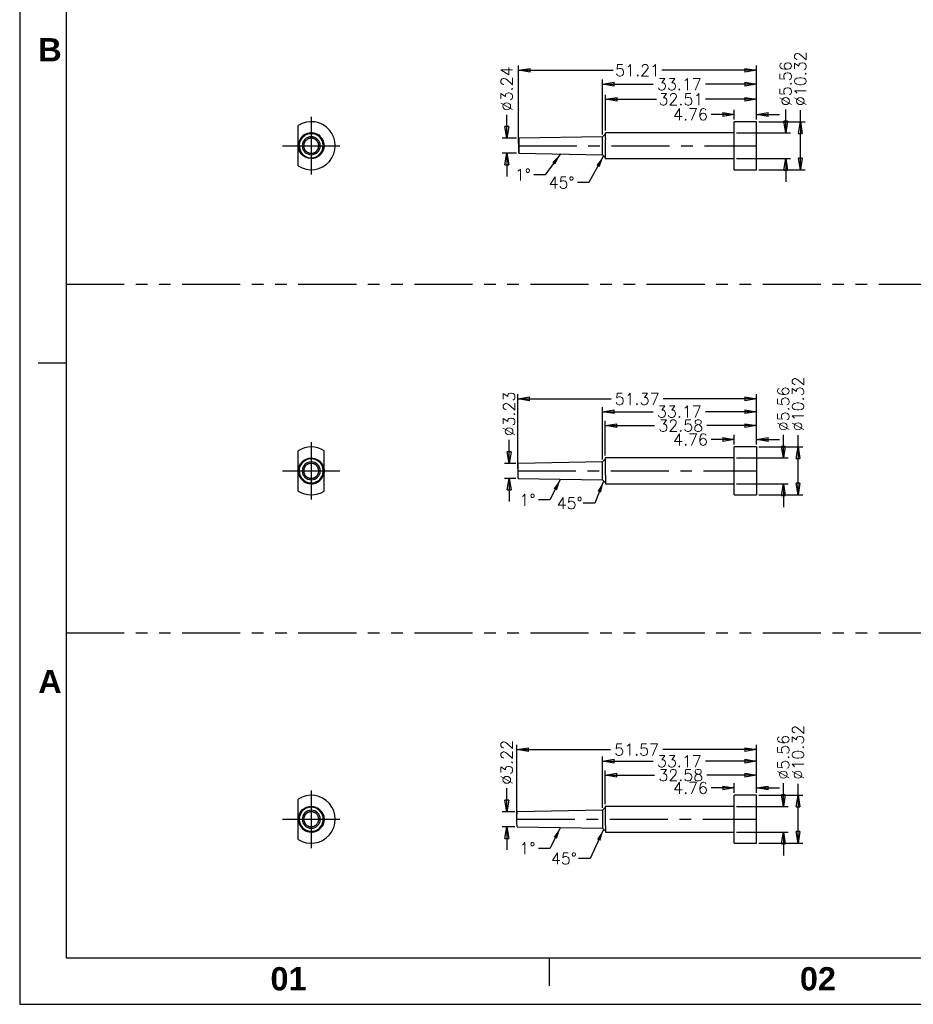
# Model space of a CAD drawing. Extents: x 2651 to 11825, y -3833 to 1075.
# Tile 37 of 256: x 3841 to 4033, y -3833 to -3621. Entities that reach past the tile are written whole.
import ezdxf

# ---------------------------------------------------------------- set-up
doc = ezdxf.new("R2010")
doc.units = 0
doc.header["$LTSCALE"] = 10
doc.linetypes.add('CENTER', pattern=[2, 1.25, -0.25, 0.25, -0.25])
doc.linetypes.add('PHANTOM', pattern=[2.5, 1.25, -0.25, 0.25, -0.25, 0.25, -0.25])
doc.layers.get('0').update_dxf_attribs({"linetype": 'CONTINUOUS'})
doc.layers.get('Defpoints').update_dxf_attribs({"linetype": 'CONTINUOUS'})
for name, color, linetype in [('90', 7, 'CONTINUOUS'), ('91', 7, 'CONTINUOUS'), ('92', 7, 'CONTINUOUS'), ('BOX', 4, 'CONTINUOUS'), ('CEN', 1, 'CENTER'), ('DIM', 3, 'CONTINUOUS'), ('DIVIDE', 5, 'PHANTOM')]:
    doc.layers.add(name, color=color, linetype=linetype)
doc.styles.get("Standard").update_dxf_attribs({"font": 'romans.shx'})
doc.dimstyles.new('1-1', dxfattribs={"dimtxt": 2.5, "dimasz": 2.5, "dimexe": 1, "dimexo": 0.5, "dimtad": 0, "dimrnd": 1.38778e-17, "dimzin": 9, "dimdsep": 46, "dimtxsty": 'Standard', "dimblk": 'CLOSED', "dimcen": 0, "dimclrd": 3, "dimclre": 3, "dimclrt": 3, "dimazin": 2, "dimtfac": 0.75, "dimtofl": 0, "dimtmove": 0, "dimatfit": 3, "dimfxl": 0, "dimtolj": 1, "dimarcsym": 0})

# ---------------------------------------------------------------- blocks, each defined once
blk = doc.blocks.new('_Closed')
at = {"color": 0, "linetype": 'ByBlock', "lineweight": -2}
for p, q in [((-1, 0.167), (0, 0)), ((-1, 0.167), (-1, -0.167)), ((0, 0), (-1, -0.167)), ((0, 0), (-1, 0))]:
    blk.add_line(p, q, dxfattribs=at)
blk = doc.blocks.new('*D387')
at = {"layer": 'Defpoints', "color": 0}
for p in [(3994.57, -3641.78), (3994.57, -3643.36), (3999.33, -3643.36)]:
    blk.add_point(p, dxfattribs=at)
at = {"layer": 'DIM', "color": 3, "lineweight": -2}
for p, q in [((3994.57, -3642.86), (3994.57, -3640.78)), ((3999.33, -3642.86), (3999.33, -3640.78)), ((3992.07, -3641.78), (3989.57, -3641.78)), ((4001.83, -3641.78), (4004.33, -3641.78))]:
    blk.add_line(p, q, dxfattribs=at)
at = {"layer": 'DIM', "color": 3, "lineweight": -2, "xscale": 2.5, "yscale": 2.5, "zscale": 2.5}
blk.add_blockref('_Closed', (3994.57, -3641.78), dxfattribs=at)
at = {"layer": 'DIM', "color": 3, "lineweight": -2, "xscale": 2.5, "yscale": 2.5, "zscale": 2.5, "rotation": 180}
blk.add_blockref('_Closed', (3999.33, -3641.78), dxfattribs=at)
at = {"layer": 'DIM', "color": 3, "insert": (3985.13, -3641.78), "char_height": 2.5, "attachment_point": 5}
blk.add_mtext('\\A1;4.76', dxfattribs=at)
blk = doc.blocks.new('*D388')
at = {"layer": 'Defpoints', "color": 0}
for p in [(3966.82, -3638.53), (3999.33, -3643.36), (3966.82, -3645.74)]:
    blk.add_point(p, dxfattribs=at)
at = {"layer": 'DIM', "color": 3, "lineweight": -2}
for p, q in [((3966.82, -3645.24), (3966.82, -3637.53)), ((3969.32, -3638.53), (3977.81, -3638.53)), ((3996.83, -3638.53), (3988.34, -3638.53)), ((3999.33, -3642.86), (3999.33, -3637.53))]:
    blk.add_line(p, q, dxfattribs=at)
at = {"layer": 'DIM', "color": 3, "lineweight": -2, "xscale": 2.5, "yscale": 2.5, "zscale": 2.5, "rotation": 180}
blk.add_blockref('_Closed', (3966.82, -3638.53), dxfattribs=at)
at = {"layer": 'DIM', "color": 3, "lineweight": -2, "xscale": 2.5, "yscale": 2.5, "zscale": 2.5}
blk.add_blockref('_Closed', (3999.33, -3638.53), dxfattribs=at)
at = {"layer": 'DIM', "color": 3, "insert": (3983.07, -3638.53), "char_height": 2.5, "attachment_point": 5}
blk.add_mtext('\\A1;32.51', dxfattribs=at)
blk = doc.blocks.new('*D389')
at = {"layer": 'Defpoints', "color": 0}
for p in [(3966.16, -3635.28), (3999.33, -3643.36), (3966.16, -3646.59)]:
    blk.add_point(p, dxfattribs=at)
at = {"layer": 'DIM', "color": 3, "lineweight": -2}
for p, q in [((3966.16, -3646.09), (3966.16, -3634.28)), ((3968.66, -3635.28), (3977.12, -3635.28)), ((3996.83, -3635.28), (3988.37, -3635.28)), ((3999.33, -3642.86), (3999.33, -3634.28))]:
    blk.add_line(p, q, dxfattribs=at)
at = {"layer": 'DIM', "color": 3, "lineweight": -2, "xscale": 2.5, "yscale": 2.5, "zscale": 2.5, "rotation": 180}
blk.add_blockref('_Closed', (3966.16, -3635.28), dxfattribs=at)
at = {"layer": 'DIM', "color": 3, "lineweight": -2, "xscale": 2.5, "yscale": 2.5, "zscale": 2.5}
blk.add_blockref('_Closed', (3999.33, -3635.28), dxfattribs=at)
at = {"layer": 'DIM', "color": 3, "insert": (3982.74, -3635.28), "char_height": 2.5, "attachment_point": 5}
blk.add_mtext('\\A1;33.17', dxfattribs=at)
blk = doc.blocks.new('*D390')
at = {"layer": 'Defpoints', "color": 0}
for p in [(3948.12, -3632.28), (3999.33, -3643.36), (3948.12, -3648.52)]:
    blk.add_point(p, dxfattribs=at)
at = {"layer": 'DIM', "color": 3, "lineweight": -2}
for p, q in [((3948.12, -3648.02), (3948.12, -3631.28)), ((3950.62, -3632.28), (3968.46, -3632.28)), ((3996.83, -3632.28), (3978.99, -3632.28)), ((3999.33, -3642.86), (3999.33, -3631.28))]:
    blk.add_line(p, q, dxfattribs=at)
at = {"layer": 'DIM', "color": 3, "lineweight": -2, "xscale": 2.5, "yscale": 2.5, "zscale": 2.5, "rotation": 180}
blk.add_blockref('_Closed', (3948.12, -3632.28), dxfattribs=at)
at = {"layer": 'DIM', "color": 3, "lineweight": -2, "xscale": 2.5, "yscale": 2.5, "zscale": 2.5}
blk.add_blockref('_Closed', (3999.33, -3632.28), dxfattribs=at)
at = {"layer": 'DIM', "color": 3, "insert": (3973.73, -3632.28), "char_height": 2.5, "attachment_point": 5}
blk.add_mtext('\\A1;51.21', dxfattribs=at)
blk = doc.blocks.new('*D391')
at = {"layer": 'Defpoints', "color": 0}
for p in [(3948.17, -3646.9), (3945.57, -3650.14), (3948.17, -3650.14)]:
    blk.add_point(p, dxfattribs=at)
at = {"layer": 'DIM', "color": 3, "lineweight": -2}
for p, q in [((3945.57, -3644.4), (3945.57, -3641.9)), ((3947.67, -3646.9), (3944.57, -3646.9)), ((3947.67, -3650.14), (3944.57, -3650.14)), ((3945.57, -3652.64), (3945.57, -3655.14))]:
    blk.add_line(p, q, dxfattribs=at)
at = {"layer": 'DIM', "color": 3, "lineweight": -2, "xscale": 2.5, "yscale": 2.5, "zscale": 2.5}
for p, rotation in [((3945.57, -3646.9), 270), ((3945.57, -3650.14), 90)]:
    blk.add_blockref('_Closed', p, dxfattribs=dict(at, rotation=rotation))
at = {"layer": 'DIM', "color": 3, "insert": (3945.57, -3636.28), "char_height": 2.5, "attachment_point": 5, "rotation": 90}
blk.add_mtext('\\A1;%%c3.24', dxfattribs=at)
blk = doc.blocks.new('*D392')
at = {"layer": 'Defpoints', "color": 0}
for p in [(3994.57, -3645.74), (3994.57, -3651.3), (4005.63, -3651.3)]:
    blk.add_point(p, dxfattribs=at)
at = {"layer": 'DIM', "color": 3, "lineweight": -2}
for p, q in [((4005.63, -3643.24), (4005.63, -3640.74)), ((3995.07, -3645.74), (4006.63, -3645.74)), ((3995.07, -3651.3), (4006.63, -3651.3)), ((4005.63, -3653.8), (4005.63, -3656.3))]:
    blk.add_line(p, q, dxfattribs=at)
at = {"layer": 'DIM', "color": 3, "lineweight": -2, "xscale": 2.5, "yscale": 2.5, "zscale": 2.5}
for p, rotation in [((4005.63, -3645.74), 270), ((4005.63, -3651.3), 90)]:
    blk.add_blockref('_Closed', p, dxfattribs=dict(at, rotation=rotation))
at = {"layer": 'DIM', "color": 3, "insert": (4005.63, -3635.17), "char_height": 2.5, "attachment_point": 5, "rotation": 90}
blk.add_mtext('\\A1;%%c5.56', dxfattribs=at)
blk = doc.blocks.new('*D393')
at = {"layer": 'Defpoints', "color": 0}
for p in [(3999.33, -3643.36), (3999.33, -3653.68), (4008.79, -3653.68)]:
    blk.add_point(p, dxfattribs=at)
at = {"layer": 'DIM', "color": 3, "lineweight": -2}
for p, q in [((4008.79, -3643.36), (4008.79, -3640.86)), ((3999.83, -3643.36), (4009.79, -3643.36)), ((4008.79, -3651.18), (4008.79, -3645.86)), ((3999.83, -3653.68), (4009.79, -3653.68))]:
    blk.add_line(p, q, dxfattribs=at)
at = {"layer": 'DIM', "color": 3, "lineweight": -2, "xscale": 2.5, "yscale": 2.5, "zscale": 2.5}
for p, rotation in [((4008.79, -3643.36), 90), ((4008.79, -3653.68), 270)]:
    blk.add_blockref('_Closed', p, dxfattribs=dict(at, rotation=rotation))
at = {"layer": 'DIM', "color": 3, "insert": (4008.79, -3634.1), "char_height": 2.5, "attachment_point": 5, "rotation": 90}
blk.add_mtext('\\A1;%%c10.32', dxfattribs=at)
blk = doc.blocks.new('*D394')
at = {"layer": 'Defpoints', "color": 0}
for p in [(3994.57, -3711.78), (3994.57, -3713.36), (3999.33, -3713.36)]:
    blk.add_point(p, dxfattribs=at)
at = {"layer": 'DIM', "color": 3, "lineweight": -2}
for p, q in [((3994.57, -3712.86), (3994.57, -3710.78)), ((3999.33, -3712.86), (3999.33, -3710.78)), ((3992.07, -3711.78), (3989.57, -3711.78)), ((4001.83, -3711.78), (4004.33, -3711.78))]:
    blk.add_line(p, q, dxfattribs=at)
at = {"layer": 'DIM', "color": 3, "lineweight": -2, "xscale": 2.5, "yscale": 2.5, "zscale": 2.5}
blk.add_blockref('_Closed', (3994.57, -3711.78), dxfattribs=at)
at = {"layer": 'DIM', "color": 3, "lineweight": -2, "xscale": 2.5, "yscale": 2.5, "zscale": 2.5, "rotation": 180}
blk.add_blockref('_Closed', (3999.33, -3711.78), dxfattribs=at)
at = {"layer": 'DIM', "color": 3, "insert": (3985.13, -3711.78), "char_height": 2.5, "attachment_point": 5}
blk.add_mtext('\\A1;4.76', dxfattribs=at)
blk = doc.blocks.new('*D395')
at = {"layer": 'Defpoints', "color": 0}
for p in [(3966.75, -3708.78), (3999.33, -3713.36), (3966.75, -3715.74)]:
    blk.add_point(p, dxfattribs=at)
at = {"layer": 'DIM', "color": 3, "lineweight": -2}
for p, q in [((3966.75, -3715.24), (3966.75, -3707.78)), ((3969.25, -3708.78), (3977.41, -3708.78)), ((3996.83, -3708.78), (3988.66, -3708.78)), ((3999.33, -3712.86), (3999.33, -3707.78))]:
    blk.add_line(p, q, dxfattribs=at)
at = {"layer": 'DIM', "color": 3, "lineweight": -2, "xscale": 2.5, "yscale": 2.5, "zscale": 2.5, "rotation": 180}
blk.add_blockref('_Closed', (3966.75, -3708.78), dxfattribs=at)
at = {"layer": 'DIM', "color": 3, "lineweight": -2, "xscale": 2.5, "yscale": 2.5, "zscale": 2.5}
blk.add_blockref('_Closed', (3999.33, -3708.78), dxfattribs=at)
at = {"layer": 'DIM', "color": 3, "insert": (3983.04, -3708.78), "char_height": 2.5, "attachment_point": 5}
blk.add_mtext('\\A1;32.58', dxfattribs=at)
blk = doc.blocks.new('*D396')
at = {"layer": 'Defpoints', "color": 0}
for p in [(3966.16, -3705.78), (3999.33, -3713.36), (3966.16, -3716.59)]:
    blk.add_point(p, dxfattribs=at)
at = {"layer": 'DIM', "color": 3, "lineweight": -2}
for p, q in [((3966.16, -3716.09), (3966.16, -3704.78)), ((3999.33, -3712.86), (3999.33, -3704.78)), ((3968.66, -3705.78), (3977.12, -3705.78)), ((3996.83, -3705.78), (3988.37, -3705.78))]:
    blk.add_line(p, q, dxfattribs=at)
at = {"layer": 'DIM', "color": 3, "lineweight": -2, "xscale": 2.5, "yscale": 2.5, "zscale": 2.5, "rotation": 180}
blk.add_blockref('_Closed', (3966.16, -3705.78), dxfattribs=at)
at = {"layer": 'DIM', "color": 3, "lineweight": -2, "xscale": 2.5, "yscale": 2.5, "zscale": 2.5}
blk.add_blockref('_Closed', (3999.33, -3705.78), dxfattribs=at)
at = {"layer": 'DIM', "color": 3, "insert": (3982.74, -3705.78), "char_height": 2.5, "attachment_point": 5}
blk.add_mtext('\\A1;33.17', dxfattribs=at)
blk = doc.blocks.new('*D397')
at = {"layer": 'Defpoints', "color": 0}
for p in [(3947.95, -3703.03), (3999.33, -3713.36), (3947.95, -3718.52)]:
    blk.add_point(p, dxfattribs=at)
at = {"layer": 'DIM', "color": 3, "lineweight": -2}
for p, q in [((3947.95, -3718.02), (3947.95, -3702.03)), ((3950.45, -3703.03), (3968.02, -3703.03)), ((3996.83, -3703.03), (3979.27, -3703.03)), ((3999.33, -3712.86), (3999.33, -3702.03))]:
    blk.add_line(p, q, dxfattribs=at)
at = {"layer": 'DIM', "color": 3, "lineweight": -2, "xscale": 2.5, "yscale": 2.5, "zscale": 2.5, "rotation": 180}
blk.add_blockref('_Closed', (3947.95, -3703.03), dxfattribs=at)
at = {"layer": 'DIM', "color": 3, "lineweight": -2, "xscale": 2.5, "yscale": 2.5, "zscale": 2.5}
blk.add_blockref('_Closed', (3999.33, -3703.03), dxfattribs=at)
at = {"layer": 'DIM', "color": 3, "insert": (3973.64, -3703.03), "char_height": 2.5, "attachment_point": 5}
blk.add_mtext('\\A1;51.37', dxfattribs=at)
blk = doc.blocks.new('*D398')
at = {"layer": 'Defpoints', "color": 0}
for p in [(3948, -3716.9), (3946.07, -3720.13), (3948, -3720.13)]:
    blk.add_point(p, dxfattribs=at)
at = {"layer": 'DIM', "color": 3, "lineweight": -2}
for p, q in [((3946.07, -3714.4), (3946.07, -3711.84)), ((3947.5, -3716.9), (3945.07, -3716.9)), ((3947.5, -3720.13), (3945.07, -3720.13)), ((3946.07, -3722.63), (3946.07, -3725.13))]:
    blk.add_line(p, q, dxfattribs=at)
at = {"layer": 'DIM', "color": 3, "lineweight": -2, "xscale": 2.5, "yscale": 2.5, "zscale": 2.5}
for p, rotation in [((3946.07, -3716.9), 270), ((3946.07, -3720.13), 90)]:
    blk.add_blockref('_Closed', p, dxfattribs=dict(at, rotation=rotation))
at = {"layer": 'DIM', "color": 3, "insert": (3946.07, -3706.28), "char_height": 2.5, "attachment_point": 5, "rotation": 90}
blk.add_mtext('\\A1;%%c3.23', dxfattribs=at)
blk = doc.blocks.new('*D399')
at = {"layer": 'Defpoints', "color": 0}
for p in [(3994.57, -3715.74), (3994.57, -3721.3), (4005.13, -3721.3)]:
    blk.add_point(p, dxfattribs=at)
at = {"layer": 'DIM', "color": 3, "lineweight": -2}
for p, q in [((4005.13, -3713.24), (4005.13, -3710.74)), ((3995.07, -3715.74), (4006.13, -3715.74)), ((3995.07, -3721.3), (4006.13, -3721.3)), ((4005.13, -3723.8), (4005.13, -3726.3))]:
    blk.add_line(p, q, dxfattribs=at)
at = {"layer": 'DIM', "color": 3, "lineweight": -2, "xscale": 2.5, "yscale": 2.5, "zscale": 2.5}
for p, rotation in [((4005.13, -3715.74), 270), ((4005.13, -3721.3), 90)]:
    blk.add_blockref('_Closed', p, dxfattribs=dict(at, rotation=rotation))
at = {"layer": 'DIM', "color": 3, "insert": (4005.13, -3705.17), "char_height": 2.5, "attachment_point": 5, "rotation": 90}
blk.add_mtext('\\A1;%%c5.56', dxfattribs=at)
blk = doc.blocks.new('*D400')
at = {"layer": 'Defpoints', "color": 0}
for p in [(3999.33, -3713.36), (3999.33, -3723.68), (4008.29, -3723.68)]:
    blk.add_point(p, dxfattribs=at)
at = {"layer": 'DIM', "color": 3, "lineweight": -2}
for p, q in [((4008.29, -3713.36), (4008.29, -3710.86)), ((3999.83, -3713.36), (4009.29, -3713.36)), ((4008.29, -3721.18), (4008.29, -3715.86)), ((3999.83, -3723.68), (4009.29, -3723.68))]:
    blk.add_line(p, q, dxfattribs=at)
at = {"layer": 'DIM', "color": 3, "lineweight": -2, "xscale": 2.5, "yscale": 2.5, "zscale": 2.5}
for p, rotation in [((4008.29, -3713.36), 90), ((4008.29, -3723.68), 270)]:
    blk.add_blockref('_Closed', p, dxfattribs=dict(at, rotation=rotation))
at = {"layer": 'DIM', "color": 3, "insert": (4008.29, -3704.1), "char_height": 2.5, "attachment_point": 5, "rotation": 90}
blk.add_mtext('\\A1;%%c10.32', dxfattribs=at)
blk = doc.blocks.new('*D401')
at = {"layer": 'Defpoints', "color": 0}
for p in [(3994.57, -3786.78), (3994.57, -3788.36), (3999.33, -3788.36)]:
    blk.add_point(p, dxfattribs=at)
at = {"layer": 'DIM', "color": 3, "lineweight": -2}
for p, q in [((3994.57, -3787.86), (3994.57, -3785.78)), ((3999.33, -3787.86), (3999.33, -3785.78)), ((3992.07, -3786.78), (3989.57, -3786.78)), ((4001.83, -3786.78), (4004.33, -3786.78))]:
    blk.add_line(p, q, dxfattribs=at)
at = {"layer": 'DIM', "color": 3, "lineweight": -2, "xscale": 2.5, "yscale": 2.5, "zscale": 2.5}
blk.add_blockref('_Closed', (3994.57, -3786.78), dxfattribs=at)
at = {"layer": 'DIM', "color": 3, "lineweight": -2, "xscale": 2.5, "yscale": 2.5, "zscale": 2.5, "rotation": 180}
blk.add_blockref('_Closed', (3999.33, -3786.78), dxfattribs=at)
at = {"layer": 'DIM', "color": 3, "insert": (3985.13, -3786.78), "char_height": 2.5, "attachment_point": 5}
blk.add_mtext('\\A1;4.76', dxfattribs=at)
blk = doc.blocks.new('*D402')
at = {"layer": 'Defpoints', "color": 0}
for p in [(3966.75, -3784.03), (3999.33, -3788.36), (3966.75, -3790.74)]:
    blk.add_point(p, dxfattribs=at)
at = {"layer": 'DIM', "color": 3, "lineweight": -2}
for p, q in [((3966.75, -3790.24), (3966.75, -3783.03)), ((3999.33, -3787.86), (3999.33, -3783.03)), ((3969.25, -3784.03), (3977.41, -3784.03)), ((3996.83, -3784.03), (3988.66, -3784.03))]:
    blk.add_line(p, q, dxfattribs=at)
at = {"layer": 'DIM', "color": 3, "lineweight": -2, "xscale": 2.5, "yscale": 2.5, "zscale": 2.5, "rotation": 180}
blk.add_blockref('_Closed', (3966.75, -3784.03), dxfattribs=at)
at = {"layer": 'DIM', "color": 3, "lineweight": -2, "xscale": 2.5, "yscale": 2.5, "zscale": 2.5}
blk.add_blockref('_Closed', (3999.33, -3784.03), dxfattribs=at)
at = {"layer": 'DIM', "color": 3, "insert": (3983.04, -3784.03), "char_height": 2.5, "attachment_point": 5}
blk.add_mtext('\\A1;32.58', dxfattribs=at)
blk = doc.blocks.new('*D403')
at = {"layer": 'Defpoints', "color": 0}
for p in [(3966.16, -3781.03), (3999.33, -3788.36), (3966.16, -3791.59)]:
    blk.add_point(p, dxfattribs=at)
at = {"layer": 'DIM', "color": 3, "lineweight": -2}
for p, q in [((3966.16, -3791.09), (3966.16, -3780.03)), ((3968.66, -3781.03), (3977.12, -3781.03)), ((3996.83, -3781.03), (3988.37, -3781.03)), ((3999.33, -3787.86), (3999.33, -3780.03))]:
    blk.add_line(p, q, dxfattribs=at)
at = {"layer": 'DIM', "color": 3, "lineweight": -2, "xscale": 2.5, "yscale": 2.5, "zscale": 2.5, "rotation": 180}
blk.add_blockref('_Closed', (3966.16, -3781.03), dxfattribs=at)
at = {"layer": 'DIM', "color": 3, "lineweight": -2, "xscale": 2.5, "yscale": 2.5, "zscale": 2.5}
blk.add_blockref('_Closed', (3999.33, -3781.03), dxfattribs=at)
at = {"layer": 'DIM', "color": 3, "insert": (3982.74, -3781.03), "char_height": 2.5, "attachment_point": 5}
blk.add_mtext('\\A1;33.17', dxfattribs=at)
blk = doc.blocks.new('*D404')
at = {"layer": 'Defpoints', "color": 0}
for p in [(3947.76, -3778.53), (3999.33, -3788.36), (3947.76, -3793.52)]:
    blk.add_point(p, dxfattribs=at)
at = {"layer": 'DIM', "color": 3, "lineweight": -2}
for p, q in [((3947.76, -3793.02), (3947.76, -3777.53)), ((3950.26, -3778.53), (3967.92, -3778.53)), ((3996.83, -3778.53), (3979.17, -3778.53)), ((3999.33, -3787.86), (3999.33, -3777.53))]:
    blk.add_line(p, q, dxfattribs=at)
at = {"layer": 'DIM', "color": 3, "lineweight": -2, "xscale": 2.5, "yscale": 2.5, "zscale": 2.5, "rotation": 180}
blk.add_blockref('_Closed', (3947.76, -3778.53), dxfattribs=at)
at = {"layer": 'DIM', "color": 3, "lineweight": -2, "xscale": 2.5, "yscale": 2.5, "zscale": 2.5}
blk.add_blockref('_Closed', (3999.33, -3778.53), dxfattribs=at)
at = {"layer": 'DIM', "color": 3, "insert": (3973.54, -3778.53), "char_height": 2.5, "attachment_point": 5}
blk.add_mtext('\\A1;51.57', dxfattribs=at)
blk = doc.blocks.new('*D405')
at = {"layer": 'Defpoints', "color": 0}
for p in [(3947.8, -3791.91), (3945.57, -3795.13), (3947.8, -3795.13)]:
    blk.add_point(p, dxfattribs=at)
at = {"layer": 'DIM', "color": 3, "lineweight": -2}
for p, q in [((3945.57, -3789.41), (3945.57, -3786.84)), ((3947.3, -3791.91), (3944.57, -3791.91)), ((3947.3, -3795.13), (3944.57, -3795.13)), ((3945.57, -3797.63), (3945.57, -3800.13))]:
    blk.add_line(p, q, dxfattribs=at)
at = {"layer": 'DIM', "color": 3, "lineweight": -2, "xscale": 2.5, "yscale": 2.5, "zscale": 2.5}
for p, rotation in [((3945.57, -3791.91), 270), ((3945.57, -3795.13), 90)]:
    blk.add_blockref('_Closed', p, dxfattribs=dict(at, rotation=rotation))
at = {"layer": 'DIM', "color": 3, "insert": (3945.57, -3781.28), "char_height": 2.5, "attachment_point": 5, "rotation": 90}
blk.add_mtext('\\A1;%%c3.22', dxfattribs=at)
blk = doc.blocks.new('*D406')
at = {"layer": 'Defpoints', "color": 0}
for p in [(3994.57, -3790.74), (3994.57, -3796.3), (4005.13, -3796.3)]:
    blk.add_point(p, dxfattribs=at)
at = {"layer": 'DIM', "color": 3, "lineweight": -2}
for p, q in [((4005.13, -3788.24), (4005.13, -3785.74)), ((3995.07, -3790.74), (4006.13, -3790.74)), ((3995.07, -3796.3), (4006.13, -3796.3)), ((4005.13, -3798.8), (4005.13, -3801.3))]:
    blk.add_line(p, q, dxfattribs=at)
at = {"layer": 'DIM', "color": 3, "lineweight": -2, "xscale": 2.5, "yscale": 2.5, "zscale": 2.5}
for p, rotation in [((4005.13, -3790.74), 270), ((4005.13, -3796.3), 90)]:
    blk.add_blockref('_Closed', p, dxfattribs=dict(at, rotation=rotation))
at = {"layer": 'DIM', "color": 3, "insert": (4005.13, -3780.17), "char_height": 2.5, "attachment_point": 5, "rotation": 90}
blk.add_mtext('\\A1;%%c5.56', dxfattribs=at)
blk = doc.blocks.new('*D407')
at = {"layer": 'Defpoints', "color": 0}
for p in [(3999.33, -3788.36), (3999.33, -3798.68), (4008.29, -3798.68)]:
    blk.add_point(p, dxfattribs=at)
at = {"layer": 'DIM', "color": 3, "lineweight": -2}
for p, q in [((4008.29, -3788.36), (4008.29, -3785.86)), ((3999.83, -3788.36), (4009.29, -3788.36)), ((4008.29, -3796.18), (4008.29, -3790.86)), ((3999.83, -3798.68), (4009.29, -3798.68))]:
    blk.add_line(p, q, dxfattribs=at)
at = {"layer": 'DIM', "color": 3, "lineweight": -2, "xscale": 2.5, "yscale": 2.5, "zscale": 2.5}
for p, rotation in [((4008.29, -3788.36), 90), ((4008.29, -3798.68), 270)]:
    blk.add_blockref('_Closed', p, dxfattribs=dict(at, rotation=rotation))
at = {"layer": 'DIM', "color": 3, "insert": (4008.29, -3779.1), "char_height": 2.5, "attachment_point": 5, "rotation": 90}
blk.add_mtext('\\A1;%%c10.32', dxfattribs=at)
blk = doc.blocks.new('dg')
at = {"color": 4}
for p, q in [((10, 138), (4, 138)), ((114, 10), (114, 4))]:
    blk.add_line(p, q, dxfattribs=at)
at = {"layer": 'BOX', "color": 3}
for points in [[(0, 0), (1140, 0), (1140, 820), (0, 820)], [(10, 10), (1130, 10), (1130, 810), (10, 810)]]:
    blk.add_lwpolyline(points, close=True, dxfattribs=at)
at = {"color": 4, "char_height": 5, "attachment_point": 1}
for s, width, insert in [('{\\fArial|b1|i0|c0|p34;\\C6;B}', 6, (4, 208)), ('{\\fArial|b1|i0|c0|p34;\\C6;A}', 6, (4, 72)), ('{\\fArial|b1|i0|c0|p34;\\C6;01}', 8, (54, 8)), ('{\\fArial|b1|i0|c0|p34;\\C6;02}', 8, (168, 8))]:
    blk.add_mtext_dynamic_manual_height_columns(s, width=width, gutter_width=12.5, heights=[0], dxfattribs=dict(at, insert=insert))

msp = doc.modelspace()

# ---------------------------------------------------------------- linework, layer by layer
at = {"layer": '90', "color": 7, "linetype": 'Continuous'}
for p, q in [((3994.569, -3653.678), (3994.569, -3643.358)), ((3999.329, -3643.358), (3994.569, -3643.358)), ((3999.329, -3653.678), (3999.329, -3643.358)), ((3900.684, -3648.518), (3900.684, -3644.171)), ((3966.817, -3646.973), (3966.817, -3645.738)), ((3994.569, -3645.738), (3966.817, -3645.738)), ((3966.158, -3646.586), (3948.166, -3646.9)), ((3966.817, -3645.927), (3966.158, -3646.586)), ((3966.158, -3650.45), (3966.158, -3646.586)), ((3900.684, -3652.865), (3900.684, -3648.518)), ((3948.166, -3650.136), (3966.158, -3650.45)), ((3966.158, -3650.45), (3966.751, -3651.042)), ((3966.75, -3651.298), (3994.569, -3651.298)), ((3994.569, -3653.678), (3999.329, -3653.678))]:
    msp.add_line(p, q, dxfattribs=at)
at = {"layer": '90', "color": 253, "linetype": 'Continuous'}
for p, q in [((3905.79, -3647.378), (3905.982, -3647.34)), ((3905.88, -3647.583), (3906.057, -3647.515)), ((3900.873, -3648.543), (3900.684, -3648.545)), ((3900.881, -3648.314), (3900.689, -3648.35))]:
    msp.add_line(p, q, dxfattribs=at)
at = {"layer": '90', "color": 7, "linetype": 'Continuous', "extrusion": (0, 0, -1)}
msp.add_circle((-3903.464, -3648.518), 1.932, dxfattribs=at)
at = {"layer": '90', "color": 7, "linetype": 'Continuous'}
for radius, start, end in [(5.16, 237.40075, 122.59925), (2.78, 108.19065, 167.89157), (2.78, 33.77358, 93.53958), (2.591, 180.54815, 21.1535), (2.591, 26.111, 175.47763), (2.591, 21.1535, 26.111), (2.591, 175.47763, 180.54815)]:
    msp.add_arc((3903.464, -3648.518), radius, start, end, dxfattribs=at)
at = {"layer": '90', "color": 253, "linetype": 'Continuous'}
msp.add_arc((3895.64, -3607.755), 38.752, 280.34101, 281.38922, dxfattribs=at)
at = {"layer": '90', "color": 7, "linetype": 'Continuous'}
for points in [[(3902.596, -3645.877), (3902.82, -3645.803), (3903.057, -3645.758), (3903.292, -3645.743)], [(3900.689, -3648.35), (3900.698, -3648.211), (3900.716, -3648.074), (3900.746, -3647.935)], [(3905.775, -3646.973), (3905.854, -3647.091), (3905.922, -3647.212), (3905.982, -3647.34)], [(3966.817, -3646.973), (3966.817, -3647.091), (3966.784, -3647.212), (3966.764, -3647.34)]]:
    msp.add_open_spline(points, degree=3, dxfattribs=at)
for points, knots in [([(3906.057, -3647.515), (3906.352, -3648.278), (3906.29, -3649.155), (3905.499, -3650.58), (3904.779, -3651.097), (3903.195, -3651.4), (3902.334, -3651.185), (3901.074, -3650.154), (3900.692, -3649.363), (3900.684, -3648.545)], [0, 0, 0, 0, 0.25, 0.25, 0.5, 0.5, 0.75, 0.75, 1, 1, 1, 1]), ([(3905.982, -3647.34), (3905.99, -3647.357), (3905.998, -3647.374), (3906.006, -3647.391), (3906.013, -3647.408), (3906.021, -3647.426), (3906.028, -3647.443), (3906.038, -3647.467), (3906.047, -3647.491), (3906.057, -3647.515)], [0, 0, 0, 0, 0.2981988, 0.2981988, 0.2981988, 0.5964051, 0.5964051, 0.5964051, 1, 1, 1, 1]), ([(3966.751, -3647.515), (3966.751, -3648.278), (3966.751, -3649.155), (3966.751, -3650.58), (3966.751, -3651.097), (3966.75, -3651.282), (3966.751, -3651.302), (3966.75, -3651.294)], [0, 0, 0, 0, 0.4507333, 0.4507333, 0.9014666, 0.9014666, 1, 1, 1, 1]), ([(3966.764, -3647.34), (3966.762, -3647.357), (3966.759, -3647.374), (3966.758, -3647.391), (3966.756, -3647.408), (3966.754, -3647.426), (3966.753, -3647.443), (3966.752, -3647.467), (3966.751, -3647.491), (3966.751, -3647.515)], [0, 0, 0, 0, 0.2981988, 0.2981988, 0.2981988, 0.5964051, 0.5964051, 0.5964051, 1, 1, 1, 1]), ([(3900.684, -3648.545), (3900.684, -3648.525), (3900.684, -3648.506), (3900.684, -3648.486), (3900.684, -3648.467), (3900.685, -3648.447), (3900.686, -3648.428), (3900.686, -3648.402), (3900.688, -3648.376), (3900.689, -3648.35)], [0, 0, 0, 0, 0.2997115, 0.2997115, 0.2997115, 0.5994173, 0.5994173, 0.5994173, 1, 1, 1, 1])]:
    msp.add_open_spline(points, degree=3, knots=knots, dxfattribs=at)
at = {"layer": '90', "color": 253, "linetype": 'Continuous'}
for points, knots in [([(3900.881, -3648.314), (3900.874, -3648.275), (3900.865, -3648.236), (3900.848, -3648.178), (3900.842, -3648.159), (3900.833, -3648.131), (3900.829, -3648.121), (3900.822, -3648.102), (3900.805, -3648.055), (3900.778, -3647.996), (3900.753, -3647.948), (3900.746, -3647.935)], [0, 0, 0, 0, 0.2966407, 0.2966407, 0.4449611, 0.4449611, 0.5191213, 0.5191213, 0.5932815, 0.8899222, 1, 1, 1, 1]), ([(3905.775, -3646.973), (3905.773, -3646.988), (3905.768, -3647.043), (3905.765, -3647.098), (3905.766, -3647.158), (3905.767, -3647.178), (3905.768, -3647.209), (3905.769, -3647.219), (3905.771, -3647.239), (3905.775, -3647.289), (3905.783, -3647.339), (3905.79, -3647.378)], [0, 0, 0, 0, 0.1142174, 0.4094783, 0.4094783, 0.5571087, 0.5571087, 0.6309239, 0.6309239, 0.7047391, 1, 1, 1, 1])]:
    msp.add_open_spline(points, degree=3, knots=knots, dxfattribs=at)
at = {"layer": '90', "color": 7, "linetype": 'Continuous'}
for points in [[(3903.464, -3646.9), (3900.232, -3646.902), (3900.232, -3650.134), (3903.464, -3650.136)], [(3948.166, -3646.9), (3948.082, -3646.902), (3948.082, -3650.134), (3948.166, -3650.136)]]:
    msp.add_rational_spline(points, [1, 0.333638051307, 0.333638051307, 1], degree=3, dxfattribs=at)
for points in [[(3903.464, -3650.136), (3904.412, -3650.136), (3905.082, -3649.466), (3905.082, -3648.518), (3905.082, -3647.57), (3904.412, -3646.9), (3903.464, -3646.9)], [(3948.166, -3650.136), (3948.191, -3650.136), (3948.209, -3649.466), (3948.209, -3648.518), (3948.209, -3647.57), (3948.191, -3646.9), (3948.166, -3646.9)]]:
    msp.add_rational_spline(points, [1, 0.804630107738, 0.804630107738, 1, 0.804630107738, 0.804630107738, 1], degree=3, knots=[0, 0, 0, 0, 0.5, 0.5, 0.5, 1, 1, 1, 1], dxfattribs=at)
at = {"layer": '91', "color": 7, "linetype": 'Continuous'}
for p, q in [((3994.569, -3714.171), (3994.569, -3713.358)), ((3999.329, -3713.358), (3994.569, -3713.358)), ((3999.329, -3713.358), (3999.329, -3714.171)), ((3900.684, -3718.518), (3900.684, -3714.171)), ((3906.244, -3718.518), (3906.244, -3714.171)), ((3994.569, -3715.738), (3966.75, -3715.738)), ((3994.569, -3718.518), (3994.569, -3714.171)), ((3999.329, -3714.171), (3999.329, -3722.865)), ((3966.158, -3716.586), (3947.997, -3716.903)), ((3966.75, -3715.994), (3966.158, -3716.586)), ((3966.158, -3720.45), (3966.158, -3716.586)), ((3900.684, -3722.865), (3900.684, -3718.518)), ((3906.244, -3722.865), (3906.244, -3718.518)), ((3966.817, -3719.704), (3966.817, -3721.298)), ((3994.569, -3722.865), (3994.569, -3718.518)), ((3947.997, -3720.133), (3966.158, -3720.45)), ((3966.158, -3720.45), (3966.817, -3721.109)), ((3966.817, -3721.298), (3994.569, -3721.298)), ((3994.569, -3723.678), (3994.569, -3722.865)), ((3994.569, -3723.678), (3999.329, -3723.678)), ((3999.329, -3722.865), (3999.329, -3723.678))]:
    msp.add_line(p, q, dxfattribs=at)
at = {"layer": '91', "color": 253, "linetype": 'Continuous'}
for p, q in [((3900.908, -3718.943), (3900.722, -3718.974)), ((3900.957, -3719.172), (3900.761, -3719.169)), ((3905.933, -3719.305), (3906.128, -3719.313)), ((3905.992, -3719.083), (3906.177, -3719.125))]:
    msp.add_line(p, q, dxfattribs=at)
at = {"layer": '91', "color": 7, "linetype": 'Continuous', "extrusion": (0, 0, -1)}
msp.add_circle((-3903.464, -3718.518), 1.932, dxfattribs=at)
at = {"layer": '91', "color": 7, "linetype": 'Continuous'}
for radius, start, end in [(5.16, 57.40075, 122.59925), (2.591, 347.39715, 189.43249), (2.78, 202.1283, 334.73736), (2.591, 189.43249, 194.62178), (2.591, 194.62178, 342.31924), (2.591, 342.31924, 347.39715), (5.16, 237.40075, 302.59925)]:
    msp.add_arc((3903.464, -3718.518), radius, start, end, dxfattribs=at)
for points, knots in [([(3900.722, -3718.974), (3900.587, -3718.161), (3900.83, -3717.308), (3901.91, -3716.071), (3902.729, -3715.716), (3904.354, -3715.762), (3905.155, -3716.165), (3906.16, -3717.455), (3906.357, -3718.32), (3906.177, -3719.125)], [0, 0, 0, 0, 0.25, 0.25, 0.5, 0.5, 0.75, 0.75, 1, 1, 1, 1]), ([(3966.749, -3715.742), (3966.75, -3715.733), (3966.75, -3715.743), (3966.75, -3715.762), (3966.75, -3716.165), (3966.75, -3717.455), (3966.75, -3718.32), (3966.75, -3719.125)], [0, 0, 0, 0, 0.0158167, 0.0158167, 0.5079083, 0.5079083, 1, 1, 1, 1]), ([(3900.761, -3719.169), (3900.757, -3719.149), (3900.752, -3719.13), (3900.748, -3719.111), (3900.744, -3719.091), (3900.74, -3719.072), (3900.736, -3719.052), (3900.731, -3719.026), (3900.726, -3719), (3900.722, -3718.974)], [0, 0, 0, 0, 0.3000678, 0.3000678, 0.3000678, 0.6001448, 0.6001448, 0.6001448, 1, 1, 1, 1]), ([(3906.177, -3719.125), (3906.173, -3719.144), (3906.168, -3719.163), (3906.164, -3719.182), (3906.159, -3719.201), (3906.154, -3719.219), (3906.149, -3719.238), (3906.142, -3719.263), (3906.135, -3719.288), (3906.128, -3719.313)], [0, 0, 0, 0, 0.2997319, 0.2997319, 0.2997319, 0.5994581, 0.5994581, 0.5994581, 1, 1, 1, 1]), ([(3966.75, -3719.125), (3966.75, -3719.144), (3966.75, -3719.163), (3966.751, -3719.182), (3966.752, -3719.201), (3966.753, -3719.219), (3966.755, -3719.238), (3966.757, -3719.263), (3966.76, -3719.288), (3966.764, -3719.313)], [0, 0, 0, 0, 0.2997319, 0.2997319, 0.2997319, 0.5994581, 0.5994581, 0.5994581, 1, 1, 1, 1])]:
    msp.add_open_spline(points, degree=3, knots=knots, dxfattribs=at)
for points in [[(3903.464, -3716.903), (3900.238, -3716.905), (3900.238, -3720.131), (3903.464, -3720.133)], [(3947.997, -3716.903), (3947.912, -3716.905), (3947.912, -3720.131), (3947.997, -3720.133)]]:
    msp.add_rational_spline(points, [1, 0.333638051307, 0.333638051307, 1], degree=3, dxfattribs=at)
for points in [[(3903.464, -3720.133), (3904.41, -3720.133), (3905.079, -3719.464), (3905.079, -3718.518), (3905.079, -3717.572), (3904.41, -3716.903), (3903.464, -3716.903)], [(3947.997, -3720.133), (3948.021, -3720.133), (3948.039, -3719.464), (3948.039, -3718.518), (3948.039, -3717.572), (3948.021, -3716.903), (3947.997, -3716.903)]]:
    msp.add_rational_spline(points, [1, 0.804630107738, 0.804630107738, 1, 0.804630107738, 0.804630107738, 1], degree=3, knots=[0, 0, 0, 0, 0.5, 0.5, 0.5, 1, 1, 1, 1], dxfattribs=at)
for points in [[(3900.889, -3719.565), (3900.836, -3719.434), (3900.794, -3719.304), (3900.761, -3719.169)], [(3906.128, -3719.313), (3906.088, -3719.447), (3906.039, -3719.576), (3905.978, -3719.704)], [(3966.764, -3719.313), (3966.784, -3719.447), (3966.817, -3719.576), (3966.817, -3719.704)]]:
    msp.add_open_spline(points, degree=3, dxfattribs=at)
at = {"layer": '91', "color": 253, "linetype": 'Continuous'}
for points, knots in [([(3900.889, -3719.565), (3900.893, -3719.553), (3900.909, -3719.503), (3900.922, -3719.452), (3900.932, -3719.403), (3900.934, -3719.393), (3900.938, -3719.373), (3900.94, -3719.363), (3900.945, -3719.333), (3900.953, -3719.272), (3900.956, -3719.212), (3900.957, -3719.172)], [0, 0, 0, 0, 0.0942487, 0.3961658, 0.3961658, 0.4716451, 0.4716451, 0.5471243, 0.5471243, 0.6980829, 1, 1, 1, 1]), ([(3905.933, -3719.305), (3905.931, -3719.345), (3905.931, -3719.385), (3905.934, -3719.445), (3905.936, -3719.465), (3905.938, -3719.495), (3905.94, -3719.505), (3905.942, -3719.525), (3905.949, -3719.575), (3905.961, -3719.639), (3905.974, -3719.691), (3905.978, -3719.704)], [0, 0, 0, 0, 0.2983712, 0.2983712, 0.4475568, 0.4475568, 0.5221496, 0.5221496, 0.5967424, 0.8951136, 1, 1, 1, 1])]:
    msp.add_open_spline(points, degree=3, knots=knots, dxfattribs=at)
at = {"layer": '92', "color": 7, "linetype": 'Continuous'}
for p, q in [((3900.684, -3793.518), (3900.684, -3789.171)), ((3994.569, -3798.678), (3994.569, -3788.358)), ((3999.329, -3788.358), (3994.569, -3788.358)), ((3999.329, -3798.678), (3999.329, -3788.358)), ((3966.158, -3791.586), (3947.8, -3791.907)), ((3966.748, -3790.996), (3966.158, -3791.586)), ((3966.158, -3791.586), (3966.158, -3795.45)), ((3994.569, -3790.738), (3966.748, -3790.738)), ((3900.684, -3797.865), (3900.684, -3793.518)), ((3947.8, -3795.129), (3966.158, -3795.45)), ((3966.158, -3795.45), (3966.817, -3796.109)), ((3966.817, -3795.16), (3966.817, -3796.298)), ((3966.817, -3796.298), (3994.569, -3796.298)), ((3994.569, -3798.678), (3999.329, -3798.678))]:
    msp.add_line(p, q, dxfattribs=at)
at = {"layer": '92', "color": 253, "linetype": 'Continuous'}
for p, q in [((3900.879, -3793.688), (3900.69, -3793.7)), ((3900.905, -3793.922), (3900.71, -3793.899)), ((3905.735, -3794.765), (3905.926, -3794.809)), ((3905.841, -3794.549), (3906.014, -3794.625))]:
    msp.add_line(p, q, dxfattribs=at)
at = {"layer": '92', "color": 7, "linetype": 'Continuous', "extrusion": (0, 0, -1)}
msp.add_circle((-3903.464, -3793.518), 1.932, dxfattribs=at)
at = {"layer": '92', "color": 7, "linetype": 'Continuous'}
for radius, start, end in [(5.16, 237.40075, 122.59925), (2.591, 336.53788, 183.75292), (2.591, 183.75292, 188.96843), (2.591, 188.96843, 331.217), (2.78, 196.45897, 323.79721), (2.591, 331.217, 336.53788)]:
    msp.add_arc((3903.464, -3793.518), radius, start, end, dxfattribs=at)
for points, knots in [([(3900.69, -3793.7), (3900.635, -3792.856), (3900.979, -3792.012), (3902.238, -3790.884), (3903.119, -3790.636), (3904.353, -3790.851), (3904.748, -3791.016), (3905.433, -3791.51), (3905.714, -3791.833), (3906.11, -3792.568), (3906.224, -3792.983), (3906.259, -3793.817), (3906.183, -3794.237), (3906.014, -3794.625)], [0, 0, 0, 0, 0.25, 0.25, 0.5, 0.5, 0.625, 0.625, 0.75, 0.75, 0.875, 0.875, 1, 1, 1, 1]), ([(3966.749, -3790.738), (3966.748, -3790.742), (3966.748, -3790.754), (3966.748, -3790.851), (3966.748, -3791.016), (3966.748, -3791.51), (3966.748, -3791.833), (3966.748, -3792.568), (3966.748, -3792.983), (3966.748, -3793.817), (3966.748, -3794.237), (3966.748, -3794.625)], [0, 0, 0, 0, 0.0820649, 0.0820649, 0.3115487, 0.3115487, 0.5410325, 0.5410325, 0.7705162, 0.7705162, 1, 1, 1, 1]), ([(3900.71, -3793.899), (3900.708, -3793.879), (3900.705, -3793.859), (3900.703, -3793.84), (3900.7, -3793.82), (3900.698, -3793.8), (3900.696, -3793.78), (3900.694, -3793.753), (3900.692, -3793.727), (3900.69, -3793.7)], [0, 0, 0, 0, 0.3001552, 0.3001552, 0.3001552, 0.60032, 0.60032, 0.60032, 1, 1, 1, 1]), ([(3906.014, -3794.625), (3906.006, -3794.643), (3905.998, -3794.662), (3905.989, -3794.681), (3905.981, -3794.699), (3905.972, -3794.718), (3905.963, -3794.736), (3905.951, -3794.76), (3905.939, -3794.785), (3905.926, -3794.809)], [0, 0, 0, 0, 0.2991792, 0.2991792, 0.2991792, 0.5983511, 0.5983511, 0.5983511, 1, 1, 1, 1]), ([(3966.748, -3794.625), (3966.748, -3794.643), (3966.749, -3794.662), (3966.75, -3794.681), (3966.75, -3794.699), (3966.752, -3794.718), (3966.754, -3794.736), (3966.756, -3794.76), (3966.76, -3794.785), (3966.764, -3794.809)], [0, 0, 0, 0, 0.2991792, 0.2991792, 0.2991792, 0.5983511, 0.5983511, 0.5983511, 1, 1, 1, 1])]:
    msp.add_open_spline(points, degree=3, knots=knots, dxfattribs=at)
msp.add_rational_spline([(3903.464, -3791.907), (3902.52, -3791.906), (3901.852, -3792.574), (3901.852, -3793.518), (3901.852, -3794.462), (3902.52, -3795.13), (3903.464, -3795.129)], [1, 0.804630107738, 0.804630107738, 1, 0.804630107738, 0.804630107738, 1], degree=3, knots=[0, 0, 0, 0, 0.5, 0.5, 0.5, 1, 1, 1, 1], dxfattribs=at)
for points in [[(3903.464, -3795.129), (3906.683, -3795.128), (3906.683, -3791.908), (3903.464, -3791.907)], [(3947.8, -3795.129), (3947.715, -3795.128), (3947.715, -3791.908), (3947.8, -3791.907)]]:
    msp.add_rational_spline(points, [1, 0.333638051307, 0.333638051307, 1], degree=3, dxfattribs=at)
for points in [[(3900.798, -3794.306), (3900.758, -3794.17), (3900.729, -3794.036), (3900.71, -3793.899)], [(3905.926, -3794.809), (3905.862, -3794.931), (3905.79, -3795.047), (3905.707, -3795.16)], [(3966.764, -3794.809), (3966.784, -3794.931), (3966.817, -3795.047), (3966.817, -3795.16)]]:
    msp.add_open_spline(points, degree=3, dxfattribs=at)
at = {"layer": '92', "color": 253, "linetype": 'Continuous'}
for points, knots in [([(3900.798, -3794.306), (3900.803, -3794.296), (3900.823, -3794.248), (3900.841, -3794.2), (3900.857, -3794.151), (3900.86, -3794.141), (3900.865, -3794.121), (3900.868, -3794.112), (3900.876, -3794.082), (3900.89, -3794.022), (3900.9, -3793.962), (3900.905, -3793.922)], [0, 0, 0, 0, 0.0827029, 0.3884686, 0.3884686, 0.46491, 0.46491, 0.5413515, 0.5413515, 0.6942343, 1, 1, 1, 1]), ([(3905.735, -3794.765), (3905.726, -3794.805), (3905.719, -3794.844), (3905.711, -3794.905), (3905.709, -3794.925), (3905.706, -3794.956), (3905.706, -3794.966), (3905.704, -3794.986), (3905.702, -3795.037), (3905.703, -3795.098), (3905.706, -3795.149), (3905.707, -3795.16)], [0, 0, 0, 0, 0.3061035, 0.3061035, 0.4591552, 0.4591552, 0.535681, 0.535681, 0.6122069, 0.9183104, 1, 1, 1, 1])]:
    msp.add_open_spline(points, degree=3, knots=knots, dxfattribs=at)
at = {"layer": 'CEN'}
for p, q in [((3903.464, -3642.326), (3903.464, -3654.71)), ((3897.272, -3648.518), (3909.656, -3648.518)), ((3948.124, -3648.518), (3999.329, -3648.518)), ((3903.464, -3712.326), (3903.464, -3724.71)), ((3897.272, -3718.518), (3909.656, -3718.518)), ((3947.954, -3718.518), (3999.329, -3718.518)), ((3903.464, -3787.326), (3903.464, -3799.71)), ((3897.272, -3793.518), (3909.656, -3793.518)), ((3947.758, -3793.518), (3999.329, -3793.518))]:
    msp.add_line(p, q, dxfattribs=at)
at = {"layer": 'DIVIDE', "color": 4}
for p, q in [((3850.684, -3678.358), (4170.684, -3678.358)), ((3850.684, -3753.358), (4170.684, -3753.358))]:
    msp.add_line(p, q, dxfattribs=at)

# ---------------------------------------------------------------- block references
at = {"layer": 'DIM'}
msp.add_blockref('dg', (3840.684, -3833.358), dxfattribs=at)

# ---------------------------------------------------------------- texts
at = {"layer": 'DIM', "color": 3, "char_height": 2.5, "attachment_point": 6}
for s, insert in [('\\A1;1%%d', (3950.744, -3654.782)), ('\\A1;45%%d', (3960.144, -3656.47)), ('\\A1;1%%d', (3951.744, -3724.782)), ('\\A1;45%%d', (3961.894, -3725.47)), ('\\A1;1%%d', (3951.744, -3799.782)), ('\\A1;45%%d', (3960.644, -3801.97))]:
    msp.add_mtext(s, dxfattribs=dict(at, insert=insert))

# ---------------------------------------------------------------- dimensions: what is measured, and where the dimension line sits
at = {"layer": 'DIM'}
for base, p1, p2, picture, middle in [((4008.792, -3653.678), (3999.329, -3643.358), (3999.329, -3653.678), '*D393', (4008.792, -3634.102)), ((4005.626, -3651.298), (3994.569, -3645.738), (3994.569, -3651.298), '*D392', (4005.626, -3635.172)), ((3945.565, -3650.136), (3948.166, -3646.9), (3948.166, -3650.136), '*D391', (3945.565, -3636.275)), ((4008.292, -3723.678), (3999.329, -3713.358), (3999.329, -3723.678), '*D400', (4008.292, -3704.102)), ((4005.126, -3721.298), (3994.569, -3715.738), (3994.569, -3721.298), '*D399', (4005.126, -3705.172)), ((3946.065, -3720.133), (3947.997, -3716.903), (3947.997, -3720.133), '*D398', (3946.065, -3706.275)), ((4008.292, -3798.678), (3999.329, -3788.358), (3999.329, -3798.678), '*D407', (4008.292, -3779.102)), ((3945.565, -3795.129), (3947.8, -3791.907), (3947.8, -3795.129), '*D405', (3945.565, -3781.275)), ((4005.126, -3796.298), (3994.569, -3790.738), (3994.569, -3796.298), '*D406', (4005.126, -3780.172))]:
    dim = msp.add_linear_dim(base=base, p1=p1, p2=p2, angle=90, text='%%c<>', dimstyle='1-1', dxfattribs=at)
    dim.commit()
    dim.dimension.update_dxf_attribs({"geometry": picture, "text_midpoint": middle, "dimtype": 160})
for base, p1, p2, picture, middle in [((3948.1238, -3632.2843), (3999.329, -3643.358), (3948.1238, -3648.518), '*D390', (3973.7264, -3632.2843)), ((3966.158, -3635.284), (3999.329, -3643.358), (3966.158, -3646.586), '*D389', (3982.743, -3635.284)), ((3966.817, -3638.534), (3999.329, -3643.358), (3966.817, -3645.738), '*D388', (3983.073, -3638.534)), ((3947.9543, -3703.0343), (3999.329, -3713.358), (3947.9543, -3718.518), '*D397', (3973.6416, -3703.0343)), ((3966.158, -3705.784), (3999.329, -3713.358), (3966.158, -3716.586), '*D396', (3982.743, -3705.784)), ((3966.75, -3708.784), (3999.329, -3713.358), (3966.75, -3715.738), '*D395', (3983.039, -3708.784)), ((3947.758, -3778.534), (3999.329, -3788.358), (3947.758, -3793.518), '*D404', (3973.543, -3778.534)), ((3966.158, -3781.034), (3999.329, -3788.358), (3966.158, -3791.586), '*D403', (3982.743, -3781.034)), ((3966.748, -3784.034), (3999.329, -3788.358), (3966.748, -3790.738), '*D402', (3983.039, -3784.034))]:
    dim = msp.add_linear_dim(base=base, p1=p1, p2=p2, dimstyle='1-1', dxfattribs=at)
    dim.commit()
    dim.dimension.update_dxf_attribs({"geometry": picture, "text_midpoint": middle})
for base, p1, p2, picture, middle in [((3994.569, -3641.784), (3999.329, -3643.358), (3994.569, -3643.358), '*D387', (3985.134, -3641.784)), ((3994.569, -3711.784), (3999.329, -3713.358), (3994.569, -3713.358), '*D394', (3985.134, -3711.784)), ((3994.569, -3786.784), (3999.329, -3788.358), (3994.569, -3788.358), '*D401', (3985.134, -3786.784))]:
    dim = msp.add_linear_dim(base=base, p1=p1, p2=p2, dimstyle='1-1', dxfattribs=at)
    dim.commit()
    dim.dimension.update_dxf_attribs({"geometry": picture, "text_midpoint": middle, "dimtype": 160})

# ---------------------------------------------------------------- leaders
at = {"layer": 'DIM', "annotation_type": 0, "has_hookline": 1, "hookline_direction": 1}
for points, text_width in [([(3957.142, -3650.292), (3953.869, -3654.782), (3951.369, -3654.782)], 2.262), ([(3966.42, -3650.712), (3963.269, -3656.47), (3960.769, -3656.47)], 5), ([(3957.142, -3720.292), (3954.869, -3724.782), (3952.369, -3724.782)], 2.262), ([(3966.42, -3720.712), (3964.519, -3725.47), (3962.019, -3725.47)], 5), ([(3957.142, -3795.292), (3954.869, -3799.782), (3952.369, -3799.782)], 2.262), ([(3966.42, -3795.712), (3963.519, -3801.97), (3961.019, -3801.97)], 5)]:
    msp.add_leader(points, dimstyle='1-1', dxfattribs=dict(at, text_width=text_width))

doc.saveas('drawing.dxf')
